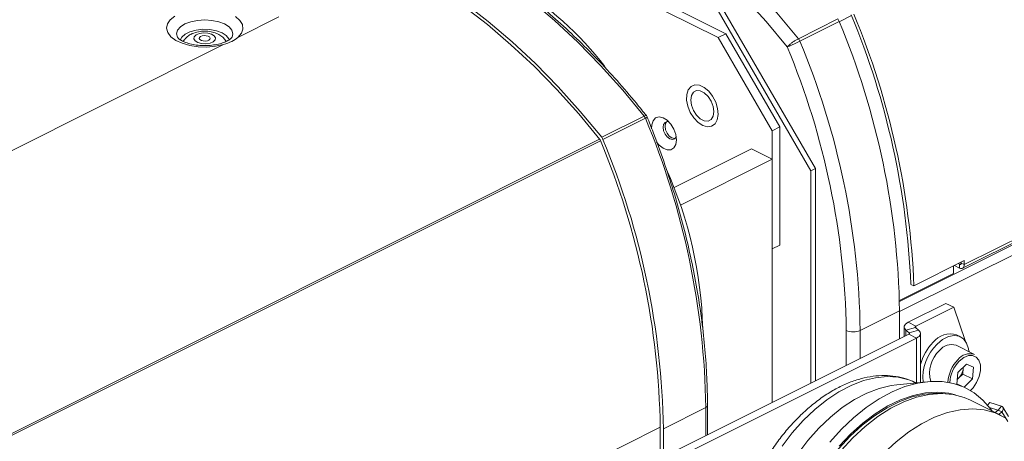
# Model space of a CAD drawing. Header units: millimetres. Extents: x -219 to 1361, y -849 to 661.
# Tile 51 of 73: x 561 to 741, y -186 to -108. Entities that reach past the tile are written whole.
import ezdxf

# ---------------------------------------------------------------- set-up
doc = ezdxf.new("R2010")
doc.units = ezdxf.units.MM

msp = doc.modelspace()

# ---------------------------------------------------------------- linework, layer by layer
at = {"color": 7, "linetype": 'Continuous', "lineweight": 15}
for p, q in [((688.54, -111.76), (648.24, -91.6)), ((689.96, -111.05), (649.65, -90.9)), ((685.15, -99.14), (706.36, -135.72)), ((705.51, -136.15), (684.3, -99.56)), ((600.54, -111.72), (608.07, -107.96)), ((703.24, -111.96), (710.45, -108.35)), ((703.51, -112.43), (710.72, -108.82)), ((689.96, -111.05), (688.54, -111.76)), ((698.44, -128.83), (688.54, -111.76)), ((699.85, -128.12), (689.96, -111.05)), ((539.31, -142.34), (597.92, -113.03)), ((598.38, -112.46), (598.17, -112.11)), ((733.31, -154.02), (804.38, -118.49)), ((667.2, -130.02), (674.98, -126.14)), ((675.21, -126.53), (667.43, -130.42)), ((699.85, -128.12), (698.44, -128.83)), ((698.44, -150.48), (698.44, -128.83)), ((699.85, -149.77), (699.85, -128.12)), ((680.45, -139.23), (694.65, -132.13)), ((698.44, -134.03), (694.65, -132.13)), ((681.62, -142.44), (698.44, -134.03)), ((698.44, -178.62), (698.44, -134.03)), ((706.36, -135.72), (705.51, -136.15)), ((705.51, -136.15), (705.51, -175.08)), ((706.36, -135.72), (706.36, -174.66)), ((699.85, -149.77), (698.44, -150.48)), ((733.61, -152.62), (724.42, -157.22)), ((732.52, -153.16), (732.78, -153.29)), ((732.78, -153.29), (732.78, -153.98)), ((733.06, -153.08), (733.63, -153.34)), ((731.67, -154.97), (721.76, -159.92)), ((731.64, -153.61), (731.67, -154.97)), ((731.83, -153.51), (732.78, -153.98)), ((724.42, -157.22), (723.85, -156.96)), ((730.28, -160.44), (723.34, -163.91)), ((731.7, -161.14), (730.28, -160.44)), ((714.56, -165.4), (721.78, -161.79)), ((721.78, -166.95), (721.78, -161.79)), ((731.7, -161.14), (724.75, -164.62)), ((731.7, -161.14), (733.88, -167.41)), ((723.34, -163.91), (724.75, -164.62)), ((722.63, -164.76), (722.63, -166.52)), ((722.95, -165.36), (724.69, -164.86)), ((722.95, -165.36), (723.54, -165.86)), ((723.54, -165.86), (725.27, -165.36)), ((724.69, -164.86), (725.27, -165.36)), ((725.59, -174.92), (725.59, -165.96)), ((723.47, -166.1), (679.63, -188.02)), ((724.89, -166.81), (681.05, -188.73)), ((723.47, -166.1), (724.89, -166.81)), ((732.94, -166.56), (732.24, -166.2)), ((735.52, -169.8), (732.16, -168.12)), ((734.45, -169.04), (734.55, -169.31)), ((732.26, -175.24), (732.47, -173.11)), ((734.02, -171.56), (732.47, -173.11)), ((733.46, -172.32), (733.35, -173.39)), ((733.48, -172.09), (733.46, -172.32)), ((733.46, -172.32), (733.47, -172.1)), ((734.02, -171.56), (735.34, -172.14)), ((735.34, -172.14), (735.12, -174.27)), ((726.83, -174.8), (721.25, -175.36)), ((732.34, -174.4), (732.58, -174.16)), ((732.58, -174.16), (733.35, -173.39)), ((733.35, -173.39), (735.12, -174.27)), ((733.6, -175.8), (735.12, -174.27)), ((732.26, -175.17), (733.2, -175.63)), ((732.26, -175.24), (732.8, -175.48)), ((740.42, -181), (734.77, -178.18)), ((738.32, -178.58), (737.91, -179.07)), ((738.32, -178.58), (740.47, -179.28)), ((678.5, -183.43), (686.28, -179.54)), ((686.57, -184.55), (686.57, -179.19)), ((738.27, -179.5), (739.8, -180)), ((739.83, -179.98), (739.28, -180.43)), ((739.83, -179.98), (740.53, -180.33)), ((739.85, -180.02), (739.83, -179.98)), ((739.85, -180.02), (740.47, -179.28)), ((740.53, -180.33), (739.99, -180.79)), ((741.61, -182.08), (740.53, -180.33)), ((741.75, -181.19), (740.68, -179.45)), ((677.93, -187.71), (677.93, -183.15)), ((678.5, -187.87), (678.5, -183.43))]:
    msp.add_line(p, q, dxfattribs=at)
at = {"color": 8, "linetype": 'Continuous', "lineweight": 15}
for p, q in [((712.98, -107.73), (710.74, -108.86)), ((804.15, -118.89), (721.76, -160.08)), ((733.63, -153.34), (804.69, -117.81)), ((797.9, -123.9), (721.78, -161.96)), ((441.86, -242.84), (666.82, -130.36)), ((442.02, -243.16), (667, -130.67)), ((732.78, -153.29), (733.06, -153.15)), ((712.02, -171.83), (712.02, -165.4)), ((714.56, -165.4), (714.56, -170.56)), ((722.95, -165.36), (722.95, -166.36)), ((723.54, -165.86), (723.54, -166.06)), ((724.75, -164.62), (724.75, -164.91)), ((724.89, -166.81), (724.89, -174.99)), ((686.28, -184.7), (686.28, -179.54)), ((453.07, -295.58), (677.93, -183.15))]:
    msp.add_line(p, q, dxfattribs=at)
at = {"color": 7, "linetype": 'Continuous', "lineweight": 15, "flags": 128}
for points in [[(664.5, -79.05), (669.03, -81.49), (673.54, -84.26), (678.02, -87.35), (682.45, -90.76), (686.81, -94.46), (691.09, -98.45), (695.26, -102.7), (699.31, -107.21), (703.24, -111.96)], [(701.21, -113.48), (697.36, -108.83), (693.38, -104.42), (689.29, -100.25), (685.1, -96.34), (680.82, -92.72), (676.48, -89.38), (672.09, -86.35), (667.67, -83.64), (663.23, -81.25)], [(674.98, -126.14), (671.06, -121.39), (667, -116.87), (662.82, -112.61), (658.54, -108.62), (654.18, -104.91), (649.75, -101.5), (645.27, -98.41), (640.75, -95.63), (636.22, -93.19)], [(667.2, -130.02), (663.28, -125.28), (659.22, -120.76), (655.04, -116.5), (650.77, -112.51), (646.4, -108.8), (641.97, -105.39), (637.49, -102.3), (632.97, -99.52), (628.44, -97.08)], [(666.87, -130.43), (662.98, -125.72), (658.96, -121.25), (654.82, -117.02), (650.58, -113.07), (646.25, -109.39), (641.86, -106.01), (637.41, -102.94), (632.93, -100.19), (628.44, -97.78)], [(597.92, -113.03), (596.45, -113.35), (594.86, -113.49), (593.26, -113.44), (591.72, -113.21), (590.32, -112.81), (589.15, -112.27), (588.25, -111.6), (587.68, -110.85), (587.46, -110.06), (587.62, -109.26), (588.13, -108.5), (588.98, -107.82)], [(600.11, -107.92), (600.9, -108.62), (601.36, -109.39), (601.45, -110.19), (601.17, -110.98), (600.54, -111.72)], [(593.21, -112.68), (593.9, -112.86), (594.68, -112.89), (595.43, -112.77), (596.02, -112.52), (596.38, -112.17), (596.45, -111.79), (596.21, -111.41), (595.71, -111.12), (595.02, -110.94), (594.24, -110.9), (593.5, -111.02), (592.9, -111.27), (592.54, -111.62), (592.47, -112.01), (592.71, -112.38), (593.21, -112.68)], [(595.09, -111.51), (594.74, -111.42), (594.35, -111.4), (593.98, -111.46), (593.68, -111.58), (593.5, -111.76), (593.47, -111.95), (593.58, -112.14), (593.84, -112.29), (594.18, -112.38), (594.57, -112.39), (594.94, -112.33), (595.24, -112.21), (595.42, -112.04), (595.45, -111.84), (595.34, -111.65), (595.09, -111.51)], [(590.75, -112.11), (590.64, -112.27), (590.53, -112.5)], [(682.78, -122.16), (683.07, -121.31), (683.59, -120.72), (684.28, -120.44), (685.1, -120.5), (685.96, -120.9), (686.8, -121.59), (687.53, -122.52), (688.09, -123.61), (688.43, -124.75), (688.53, -125.85), (688.36, -126.81), (687.96, -127.54), (687.34, -127.98), (686.58, -128.09), (685.73, -127.86), (684.87, -127.3), (684.08, -126.48), (683.43, -125.46), (682.97, -124.34), (682.75, -123.2), (682.78, -122.16)], [(683.51, -123.2), (683.64, -124.15), (684, -125.12), (684.57, -125.98), (685.26, -126.63), (686, -127), (686.69, -127.04), (687.25, -126.74), (687.62, -126.14), (687.75, -125.32), (687.62, -124.37), (687.25, -123.4), (686.69, -122.54), (686, -121.88), (685.26, -121.51), (684.57, -121.48), (684, -121.78), (683.64, -122.37), (683.51, -123.2)], [(676.34, -128.45), (676.36, -127.73), (676.61, -126.98), (677.07, -126.48), (677.71, -126.29), (678.44, -126.43), (679.19, -126.88), (679.89, -127.6), (680.44, -128.51), (680.8, -129.5), (680.93, -130.48), (680.93, -130.48)], [(679.57, -127.23), (679.22, -127.16), (678.82, -127.29), (678.55, -127.65), (678.45, -128.18), (678.55, -128.81), (678.82, -129.43), (679.22, -129.96), (679.69, -130.32), (680.16, -130.44), (680.57, -130.31), (680.83, -129.95), (680.87, -129.84)], [(679.1, -127.17), (678.9, -127.47), (678.81, -128.01)], [(678.81, -128.01), (678.9, -128.63), (679.17, -129.26), (679.57, -129.79), (680.04, -130.14), (680.52, -130.26), (680.64, -130.25)], [(680.93, -130.48), (680.8, -131.33), (680.44, -131.97), (679.89, -132.32), (679.19, -132.34), (678.44, -132.04), (677.71, -131.45), (677.25, -130.89)], [(732.78, -153.29), (732.83, -153.31), (732.89, -153.32), (732.94, -153.31), (732.98, -153.29), (733.02, -153.25), (733.04, -153.2), (733.06, -153.14), (733.06, -153.08)], [(732.78, -153.98), (732.95, -154.05), (733.11, -154.07), (733.26, -154.04), (733.39, -153.97), (733.49, -153.86), (733.57, -153.72), (733.61, -153.54), (733.63, -153.34)], [(733.06, -153.08), (733.06, -152.99), (733.06, -152.9), (733.06, -152.9)], [(722.95, -165.36), (722.79, -165.18), (722.68, -164.99), (722.63, -164.8), (722.65, -164.6), (722.74, -164.41), (722.88, -164.23), (723.08, -164.06), (723.34, -163.91)], [(723.47, -166.1), (723.51, -166.08), (723.55, -166.05), (723.57, -166.02), (723.59, -165.99), (723.59, -165.96), (723.58, -165.92), (723.56, -165.89), (723.54, -165.86)], [(724.69, -164.86), (724.66, -164.83), (724.64, -164.8), (724.63, -164.77), (724.64, -164.73), (724.65, -164.7), (724.67, -164.67), (724.71, -164.64), (724.75, -164.62)], [(724.89, -166.81), (725.14, -166.66), (725.34, -166.49), (725.49, -166.31), (725.57, -166.12), (725.59, -165.92), (725.54, -165.73), (725.44, -165.54), (725.27, -165.36)], [(734.48, -169.28), (734.42, -168.79), (734.07, -167.73), (733.49, -166.94), (732.7, -166.45), (731.76, -166.31), (730.73, -166.52), (729.67, -167.07), (728.64, -167.93)], [(708.99, -185.86), (711.12, -183.5), (713.36, -181.39), (715.67, -179.53), (718.02, -177.95), (720.4, -176.67), (722.77, -175.7), (725.11, -175.06), (727.39, -174.75), (729.59, -174.77), (731.68, -175.13), (733.63, -175.82), (735.43, -176.83), (737.05, -178.15), (738.47, -179.77), (738.77, -180.18)], [(732.34, -174.37), (732.4, -174.33), (732.58, -174.16)], [(697.57, -222.72), (696.63, -220.88), (695.84, -218.68), (695.3, -216.28), (695.01, -213.69), (694.97, -210.96), (695.18, -208.11), (695.64, -205.18), (696.34, -202.21), (697.28, -199.23), (698.44, -196.29), (699.81, -193.42), (701.37, -190.65), (703.11, -188.02), (704.99, -185.57), (707, -183.32), (709.11, -181.31), (711.29, -179.55), (713.53, -178.08), (715.78, -176.9), (718.02, -176.04), (720.22, -175.5), (721.25, -175.36)], [(710.73, -186.61), (712.84, -184.37), (715.05, -182.39), (717.32, -180.67), (719.63, -179.24), (721.95, -178.12), (724.26, -177.32), (726.51, -176.85), (728.7, -176.72), (730.78, -176.92), (732.01, -177.22)], [(729.73, -176.95), (728.54, -176.9), (726.35, -177.07), (724.1, -177.58), (721.8, -178.42), (719.49, -179.58), (717.19, -181.04), (714.94, -182.78), (712.75, -184.8), (710.66, -187.05), (708.69, -189.52), (706.87, -192.17), (705.21, -194.97), (703.74, -197.89), (702.47, -200.89), (701.43, -203.94), (700.62, -207), (700.05, -210.02), (699.74, -212.99), (699.67, -215.85), (699.86, -218.57), (700.31, -221.13), (701, -223.49), (701.74, -225.25)], [(707.21, -192.71), (709.07, -189.97), (711.08, -187.41), (713.23, -185.07), (715.48, -182.98), (717.8, -181.17), (720.16, -179.66), (722.54, -178.47), (724.91, -177.62), (727.23, -177.11), (729.47, -176.95), (731.62, -177.14), (733.63, -177.68), (734.77, -178.18)], [(712.87, -195.54), (714.73, -192.79), (716.74, -190.23), (718.89, -187.9), (721.13, -185.81), (723.45, -184), (725.82, -182.49), (728.2, -181.3), (730.56, -180.45), (732.88, -179.93), (735.13, -179.77), (737.27, -179.97), (739.29, -180.51), (741.15, -181.4)]]:
    msp.add_lwpolyline(points, dxfattribs=at)
at = {"color": 8, "linetype": 'Continuous', "lineweight": 15, "flags": 128}
for points in [[(599.46, -111.69), (599.6, -111.08), (599.43, -110.42), (598.91, -109.8), (598.1, -109.26), (597.03, -108.85), (595.79, -108.6), (594.46, -108.51), (593.13, -108.6), (591.89, -108.85), (590.82, -109.26), (590.01, -109.8), (589.49, -110.42), (589.32, -111.08), (589.45, -111.66)], [(598.92, -112.19), (598.86, -112), (598.41, -111.4), (597.64, -110.89), (596.62, -110.5), (595.42, -110.28), (594.14, -110.23), (592.89, -110.37), (591.76, -110.68), (590.86, -111.13), (590.24, -111.69), (589.99, -112.22)], [(674.98, -126.14), (675.11, -126.08), (675.22, -126.04), (675.31, -126.03), (675.37, -126.05), (675.39, -126.06)], [(734.8, -176.43), (735.25, -175.93), (735.9, -174.95), (736.37, -173.85), (736.6, -172.74), (736.58, -171.72), (736.32, -170.87), (735.83, -170.27), (735.17, -169.97), (734.38, -170.01), (733.53, -170.37), (732.72, -171.03), (732.72, -171.03)], [(700.24, -186.59), (702.12, -184.14), (704.13, -181.89), (706.24, -179.88), (708.43, -178.12), (710.66, -176.64), (712.91, -175.47), (715.15, -174.6), (717.35, -174.06), (719.49, -173.86), (721.54, -173.98), (723.47, -174.44), (724.86, -175.02)]]:
    msp.add_lwpolyline(points, dxfattribs=at)
at = {"color": 7, "linetype": 'Continuous', "lineweight": 15}
for centre, radius, start, end in [((616.85, -156.58), 64.46, 37.7917, 58.0096), ((579.61, -162.99), 144.36, 2.395, 22.5619), ((579.06, -163.3), 145.48, 2.395, 22.5619), ((708.94, -109.54), 1.92, 21.9685, 38.2415), ((578.12, -164.13), 143.67, 0.9334, 22.6423), ((570.92, -167.69), 141.11, 0.9301, 22.5921), ((701.73, -113.15), 1.92, 21.9685, 38.2415), ((571.65, -167.58), 142.93, 0.8766, 22.6991), ((673.72, -127.13), 1.6, 21.9868, 38.2232), ((674.61, -126.68), 1, 22.0478, 38.3987), ((542.61, -181.88), 143.69, 0.9345, 22.6589), ((666.37, -130.83), 0.641, 21.9685, 38.2415), ((535.39, -185.47), 142.56, 0.9334, 22.6423), ((665.94, -131.02), 1.6, 21.9868, 38.2232), ((534.83, -185.77), 143.69, 0.9345, 22.6589), ((610.1, -166.94), 75.63, 1.4076, 24.2892), ((620.14, -155.88), 113.51, 1.2842, 1.6469), ((713.29, -162.53), 3.14, 246.1019, 293.8981), ((734.72, -174.16), 9.46, 135.8555, 164.6058), ((731.04, -169.89), 3.87, 72.0368, 143.3827), ((734.62, -174.08), 8.58, 134.1654, 185.2957), ((732.82, -173.21), 5.54, 131.9694, 196.0654), ((731.3, -170.7), 2.72, 71.619, 143.8006), ((737.11, -175.34), 6.51, 135.476, 176.2098), ((737.07, -175.31), 6.11, 135.4506, 176.7622), ((734.66, -172.38), 2.72, 71.619, 143.8006), ((730.31, -171.95), 3.17, 315.6804, 353.2472)]:
    msp.add_arc(centre, radius, start, end, dxfattribs=at)
at = {"color": 8, "linetype": 'Continuous', "lineweight": 15}
for centre, radius, start, end in [((675.04, -125.93), 0.619, 285.2682, 322.2437), ((686.16, -179.14), 0.415, 286.8137, 353.9223)]:
    msp.add_arc(centre, radius, start, end, dxfattribs=at)
at = {"color": 7, "linetype": 'Continuous', "lineweight": 15}
for points, knots in [([(675.39, -126.06), (674.78, -125.31), (673.02, -123.11), (670.02, -119.61), (666.36, -115.65), (662.6, -111.89), (658.77, -108.34), (654.86, -105.02), (650.9, -101.94), (646.89, -99.11), (642.85, -96.54), (639.44, -94.58), (637.37, -93.53), (636.66, -93.17)], [0, 0, 0, 0, 0.052387, 0.151857, 0.251346, 0.350845, 0.450356, 0.549879, 0.649414, 0.748959, 0.848514, 0.948074, 1, 1, 1, 1]), ([(590.41, -112.41), (590.28, -112.34), (589.94, -112.16), (589.58, -111.87), (589.46, -111.68), (589.46, -111.69), (589.46, -111.69)], [0, 0, 0, 0, 0.198591, 0.559358, 0.9172, 1, 1, 1, 1]), ([(599.45, -111.7), (599.45, -111.71), (599.44, -111.72), (599.24, -111.96), (598.75, -112.31), (597.97, -112.67), (596.97, -112.97), (595.79, -113.17), (594.52, -113.25), (593.22, -113.18), (592.01, -112.98), (591.05, -112.71), (590.59, -112.49), (590.41, -112.41)], [0, 0, 0, 0, 0.0483609, 0.135943, 0.2282585, 0.3220974, 0.4194684, 0.5200667, 0.6227577, 0.7263282, 0.8294521, 0.9307798, 1, 1, 1, 1]), ([(598.13, -112.1), (598.06, -112.01), (597.82, -111.68), (597.23, -111.26), (596.38, -110.85), (595.34, -110.61), (594.18, -110.55), (592.99, -110.71), (591.95, -111.1), (591.2, -111.58), (590.9, -111.97), (590.8, -112.1)], [0, 0, 0, 0, 0.045176, 0.150748, 0.266493, 0.396413, 0.531342, 0.669629, 0.818233, 0.938295, 1, 1, 1, 1]), ([(600.54, -111.72), (600.2, -111.98), (599.5, -112.51), (598.45, -112.86), (597.92, -113.03)], [0, 0, 0, 0, 0.499999, 1, 1, 1, 1]), ([(703.24, -111.96), (703.09, -112.04), (702.79, -112.2), (702.29, -112.53), (701.82, -112.89), (701.45, -113.22), (701.27, -113.4), (701.21, -113.47), (701.21, -113.48)], [0, 0, 0, 0, 0.210024, 0.418964, 0.628741, 0.842241, 0.99596, 1, 1, 1, 1]), ([(703.51, -112.43), (703.36, -112.5), (703.06, -112.65), (702.51, -112.91), (701.97, -113.15), (701.52, -113.35), (701.29, -113.44), (701.21, -113.48), (701.21, -113.48)], [0, 0, 0, 0, 0.210024, 0.418964, 0.628741, 0.842241, 0.99596, 1, 1, 1, 1]), ([(686.57, -179.19), (686.57, -178.31), (686.55, -175.77), (686.35, -171.49), (685.89, -166.32), (685.22, -161.08), (684.32, -155.79), (683.2, -150.46), (681.88, -145.1), (680.34, -139.74), (678.59, -134.39), (676.97, -129.91), (675.9, -127.23), (675.53, -126.31)], [0, 0, 0, 0, 0.052443, 0.151995, 0.251546, 0.351089, 0.450622, 0.550146, 0.649662, 0.74917, 0.848672, 0.948168, 1, 1, 1, 1]), ([(724.75, -175), (724.33, -174.8), (723.32, -174.31), (721.57, -173.86), (719.55, -173.62), (717.45, -173.69), (715.3, -174.05), (713.1, -174.7), (710.9, -175.65), (708.7, -176.89), (706.54, -178.39), (704.44, -180.14), (702.44, -182.12), (700.54, -184.29), (698.78, -186.64), (697.16, -189.15), (695.71, -191.77), (694.43, -194.48), (693.35, -197.27), (692.48, -200.09), (691.82, -202.91), (691.38, -205.72), (691.18, -208.47), (691.22, -211.15), (691.5, -213.72), (692.03, -216.15), (692.8, -218.41), (693.82, -220.46), (695.06, -222.27), (696.5, -223.82), (697.98, -225.01), (699.05, -225.56), (699.5, -225.79)], [0, 0, 0, 0, 0.022213, 0.054151, 0.086192, 0.118597, 0.15153, 0.185026, 0.219006, 0.253322, 0.287822, 0.322382, 0.356921, 0.391412, 0.425855, 0.460258, 0.494639, 0.529017, 0.563413, 0.597844, 0.632332, 0.666897, 0.701555, 0.73631, 0.771148, 0.806002, 0.840744, 0.875202, 0.909181, 0.942539, 0.975261, 1, 1, 1, 1]), ([(739.98, -179.91), (739.98, -179.92), (739.99, -179.93), (739.99, -179.96), (739.97, -180), (739.94, -180.02), (739.92, -180.03)], [0, 0, 0, 0, 0.069102, 0.390815, 0.701093, 1, 1, 1, 1]), ([(740.47, -179.28), (740.55, -179.33), (740.71, -179.44), (740.8, -179.72), (740.75, -180.04), (740.61, -180.24), (740.53, -180.33)], [0, 0, 0, 0, 0.249998, 0.499999, 0.75, 1, 1, 1, 1])]:
    msp.add_open_spline(points, degree=3, knots=knots, dxfattribs=at)

doc.saveas('drawing.dxf')
